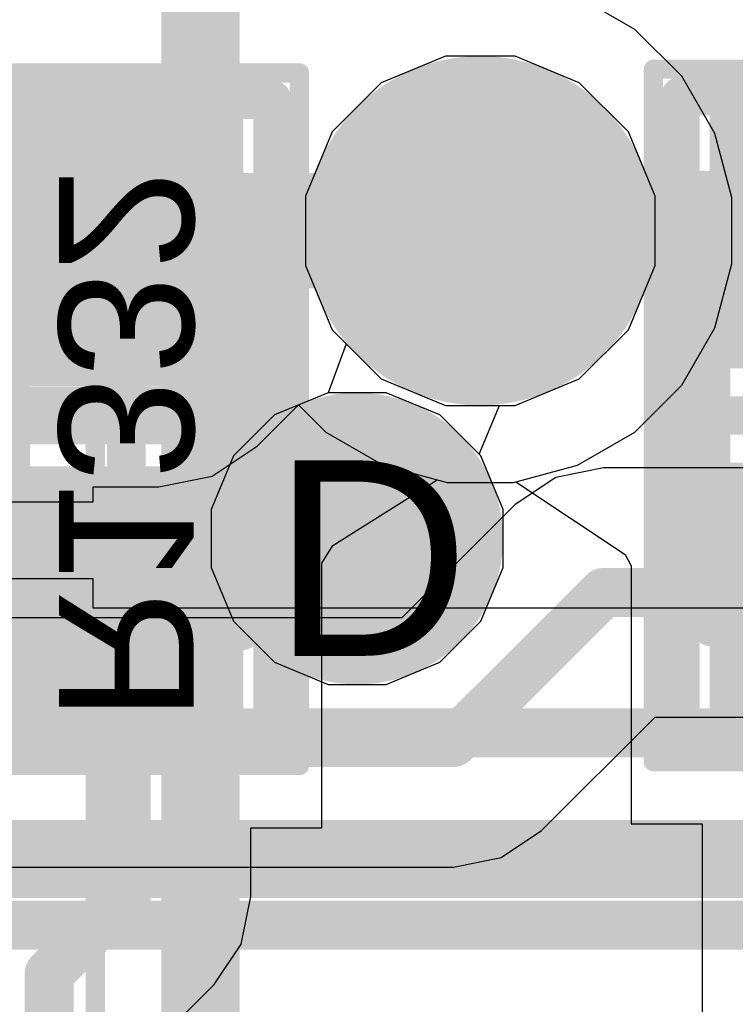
# Model space of a CAD drawing. Header units: inches. Extents: x -6 to 11.2, y -2.2 to 8.3.
# Tile 233 of 256: x 3.8068 to 3.88, y 0.3429 to 0.4436. Entities that reach past the tile are written whole.
import ezdxf

# ---------------------------------------------------------------- set-up
doc = ezdxf.new("R2010")
doc.units = ezdxf.units.IN
doc.header["$MEASUREMENT"] = 0
for name, color, linetype in [('Board Layer Stack Bottom Overlay', 54, 'Continuous'), ('Board Layer Stack Bottom Solder', 6, 'Continuous'), ('Bottom Comp Body -Top13)-Comp Body -Bot14)', 56, 'Continuous'), ('Bottom Comp Outline -Top11)-Comp Outline -Bot12)', 56, 'Continuous'), ('Bottom Courtyard -Top15)-Courtyard -Bot16)', 56, 'Continuous'), ('Bottom Paste', 16, 'Continuous'), ('Drill Drawing', 1, 'Continuous'), ('Layer  6- Inner', 156, 'Continuous'), ('Layer 1- Top', 1, 'Continuous'), ('Layer 2- GND', 16, 'Continuous'), ('Layer 3- Inner', 16, 'Continuous'), ('Layer 4- Inner', 76, 'Continuous'), ('Layer 5- Inner', 90, 'Continuous'), ('Layer 7- PWR', 76, 'Continuous'), ('Layer 8- Bottom', 5, 'Continuous'), ('Top Courtyard -Top15)-Courtyard -Bot16)', 56, 'Continuous'), ('Top Overlay', 2, 'Continuous'), ('Via Holes', 16, 'Continuous')]:
    doc.layers.add(name, color=color, linetype=linetype)
doc.styles.add('Arial', font='txt', dxfattribs={"height": 0.2})

# ---------------------------------------------------------------- blocks, each defined once
blk = doc.blocks.new('SOIC_8___M_______27')
at = {"layer": 'Top Overlay'}
blk.add_lwpolyline([(-0.105, -0.1, 0.008, 0.008, 0), (-0.105, 0.1, 0.008, 0.008, 0)], format="xyseb", dxfattribs=at)
blk = doc.blocks.new('SOIC_8___M_______B_152')
at = {"layer": 'Board Layer Stack Bottom Overlay'}
blk.add_lwpolyline([(-0.105, -0.1, 0.008, 0.008, 0), (-0.105, 0.1, 0.008, 0.008, 0)], format="xyseb", dxfattribs=at)
blk = doc.blocks.new('SON50P300X60_HS_9N_NO_LOAD_155')
at = {"layer": 'Top Courtyard -Top15)-Courtyard -Bot16)'}
for points in [[(-0.08287, 0.05118, 0.00197, 0.00197, 0), (0.08287, 0.05118, 0.00197, 0.00197, 0)], [(0.08287, -0.05118, 0.00197, 0.00197, 0), (0.08287, 0.05118, 0.00197, 0.00197, 0)]]:
    blk.add_lwpolyline(points, format="xyseb", dxfattribs=at)
blk.add_lwpolyline([(0.08238, 0.05118, 0.000984, 0.000984, 1), (0.08337, 0.05118, 0.000984, 0.000984, 1)], format="xyseb", close=True, dxfattribs=at)
blk.add_lwpolyline([(0.08238, 0.05118, 0.000984, 0.000984, 1), (0.08337, 0.05118, 0.000984, 0.000984, 1)], format="xyseb", close=True, dxfattribs=at)
blk = doc.blocks.new('L15002_035_B_199')
at = {"layer": 'Board Layer Stack Bottom Solder'}
for points in [[(-0.03376, 0.01197), (-0.00482, 0.01197), (-0.00482, -0.01197), (-0.03376, -0.01197)], [(0.00482, 0.01197), (0.03376, 0.01197), (0.03376, -0.01197), (0.00482, -0.01197)]]:
    blk.add_hatch(color=6, dxfattribs=at).paths.add_polyline_path(points)
at = {"layer": 'Bottom Paste'}
for points in [[(-0.03179, 0.01), (-0.00679, 0.01), (-0.00679, -0.01), (-0.03179, -0.01)], [(0.00679, 0.01), (0.03179, 0.01), (0.03179, -0.01), (0.00679, -0.01)]]:
    blk.add_hatch(color=16, dxfattribs=at).paths.add_polyline_path(points)
at = {"layer": 'Layer 8- Bottom'}
for points in [[(-0.03179, 0.01), (-0.00679, 0.01), (-0.00679, -0.01), (-0.03179, -0.01)], [(0.00679, 0.01), (0.03179, 0.01), (0.03179, -0.01), (0.00679, -0.01)]]:
    blk.add_hatch(color=7, dxfattribs=at).paths.add_polyline_path(points)
at = {"layer": 'Board Layer Stack Bottom Overlay'}
for points in [[(-0.0187, 0.01614, 0.00394, 0.00394, 0), (0.01988, 0.01614, 0.00394, 0.00394, 0)], [(-0.0187, -0.01614, 0.00394, 0.00394, 0), (0.01988, -0.01614, 0.00394, 0.00394, 0)]]:
    blk.add_lwpolyline(points, format="xyseb", dxfattribs=at)
for points in [[(-0.01969, 0.01614, 0.00197, 0.00197, 1), (-0.01772, 0.01614, 0.00197, 0.00197, 1)], [(0.0189, 0.01614, 0.00197, 0.00197, 1), (0.02087, 0.01614, 0.00197, 0.00197, 1)], [(-0.01969, -0.01614, 0.00197, 0.00197, 1), (-0.01772, -0.01614, 0.00197, 0.00197, 1)], [(0.0189, -0.01614, 0.00197, 0.00197, 1), (0.02087, -0.01614, 0.00197, 0.00197, 1)]]:
    blk.add_lwpolyline(points, format="xyseb", close=True, dxfattribs=at)
at = {"layer": 'Bottom Comp Body -Top13)-Comp Body -Bot14)'}
for points in [[(-0.02165, 0.01181, 0.00394, 0.00394, 0), (0.02165, 0.01181, 0.00394, 0.00394, 0)], [(-0.02165, 0.01181, 0.00394, 0.00394, 0), (-0.02165, -0.01181, 0.00394, 0.00394, 0)], [(0.02165, 0.01181, 0.00394, 0.00394, 0), (0.02165, -0.01181, 0.00394, 0.00394, 0)], [(-0.02165, -0.01181, 0.00394, 0.00394, 0), (0.02165, -0.01181, 0.00394, 0.00394, 0)]]:
    blk.add_lwpolyline(points, format="xyseb", dxfattribs=at)
for points in [[(-0.02264, 0.01181, 0.00197, 0.00197, 1), (-0.02067, 0.01181, 0.00197, 0.00197, 1)], [(-0.02264, 0.01181, 0.00197, 0.00197, 1), (-0.02067, 0.01181, 0.00197, 0.00197, 1)], [(0.02067, 0.01181, 0.00197, 0.00197, 1), (0.02264, 0.01181, 0.00197, 0.00197, 1)], [(0.02067, 0.01181, 0.00197, 0.00197, 1), (0.02264, 0.01181, 0.00197, 0.00197, 1)], [(-0.02264, -0.01181, 0.00197, 0.00197, 1), (-0.02067, -0.01181, 0.00197, 0.00197, 1)], [(-0.02264, -0.01181, 0.00197, 0.00197, 1), (-0.02067, -0.01181, 0.00197, 0.00197, 1)], [(0.02067, -0.01181, 0.00197, 0.00197, 1), (0.02264, -0.01181, 0.00197, 0.00197, 1)], [(0.02067, -0.01181, 0.00197, 0.00197, 1), (0.02264, -0.01181, 0.00197, 0.00197, 1)]]:
    blk.add_lwpolyline(points, format="xyseb", close=True, dxfattribs=at)
at = {"layer": 'Bottom Comp Outline -Top11)-Comp Outline -Bot12)'}
for points in [[(-0.03268, 0.01496, 0.00394, 0.00394, 0), (0.03268, 0.01496, 0.00394, 0.00394, 0)], [(-0.03268, 0.01496, 0.00394, 0.00394, 0), (-0.03268, -0.01496, 0.00394, 0.00394, 0)], [(0.03268, 0.01496, 0.00394, 0.00394, 0), (0.03268, -0.01496, 0.00394, 0.00394, 0)], [(-0.03268, -0.01496, 0.00394, 0.00394, 0), (0.03268, -0.01496, 0.00394, 0.00394, 0)]]:
    blk.add_lwpolyline(points, format="xyseb", dxfattribs=at)
for points in [[(-0.03366, 0.01496, 0.00197, 0.00197, 1), (-0.03169, 0.01496, 0.00197, 0.00197, 1)], [(-0.03366, 0.01496, 0.00197, 0.00197, 1), (-0.03169, 0.01496, 0.00197, 0.00197, 1)], [(0.03169, 0.01496, 0.00197, 0.00197, 1), (0.03366, 0.01496, 0.00197, 0.00197, 1)], [(0.03169, 0.01496, 0.00197, 0.00197, 1), (0.03366, 0.01496, 0.00197, 0.00197, 1)], [(-0.03366, -0.01496, 0.00197, 0.00197, 1), (-0.03169, -0.01496, 0.00197, 0.00197, 1)], [(-0.03366, -0.01496, 0.00197, 0.00197, 1), (-0.03169, -0.01496, 0.00197, 0.00197, 1)], [(0.03169, -0.01496, 0.00197, 0.00197, 1), (0.03366, -0.01496, 0.00197, 0.00197, 1)], [(0.03169, -0.01496, 0.00197, 0.00197, 1), (0.03366, -0.01496, 0.00197, 0.00197, 1)]]:
    blk.add_lwpolyline(points, format="xyseb", close=True, dxfattribs=at)
at = {"layer": 'Bottom Courtyard -Top15)-Courtyard -Bot16)'}
for points in [[(-0.03543, 0.01772, 0.00197, 0.00197, 0), (-0.03543, -0.01772, 0.00197, 0.00197, 0)], [(-0.03543, 0.01772, 0.00197, 0.00197, 0), (0.03543, 0.01772, 0.00197, 0.00197, 0)], [(0.03543, 0.01772, 0.00197, 0.00197, 0), (0.03543, -0.01772, 0.00197, 0.00197, 0)], [(0, 0.01181, 0.00394, 0.00394, 0), (0, -0.01181, 0.00394, 0.00394, 0)], [(-0.01181, 0, 0.00394, 0.00394, 0), (0.01181, 0, 0.00394, 0.00394, 0)], [(-0.03543, -0.01772, 0.00197, 0.00197, 0), (0.03543, -0.01772, 0.00197, 0.00197, 0)]]:
    blk.add_lwpolyline(points, format="xyseb", dxfattribs=at)
for points in [[(-0.03593, 0.01772, 0.000984, 0.000984, 1), (-0.03494, 0.01772, 0.000984, 0.000984, 1)], [(-0.03593, 0.01772, 0.000984, 0.000984, 1), (-0.03494, 0.01772, 0.000984, 0.000984, 1)], [(0.03494, 0.01772, 0.000984, 0.000984, 1), (0.03593, 0.01772, 0.000984, 0.000984, 1)], [(0.03494, 0.01772, 0.000984, 0.000984, 1), (0.03593, 0.01772, 0.000984, 0.000984, 1)], [(-0.00098, 0.01181, 0.00197, 0.00197, 1), (0.00098, 0.01181, 0.00197, 0.00197, 1)], [(-0.0128, 0, 0.00197, 0.00197, 1), (-0.01083, 0, 0.00197, 0.00197, 1)], [(0.01083, 0, 0.00197, 0.00197, 1), (0.0128, 0, 0.00197, 0.00197, 1)], [(-0.00098, -0.01181, 0.00197, 0.00197, 1), (0.00098, -0.01181, 0.00197, 0.00197, 1)], [(-0.03593, -0.01772, 0.000984, 0.000984, 1), (-0.03494, -0.01772, 0.000984, 0.000984, 1)], [(-0.03593, -0.01772, 0.000984, 0.000984, 1), (-0.03494, -0.01772, 0.000984, 0.000984, 1)], [(0.03494, -0.01772, 0.000984, 0.000984, 1), (0.03593, -0.01772, 0.000984, 0.000984, 1)], [(0.03494, -0.01772, 0.000984, 0.000984, 1), (0.03593, -0.01772, 0.000984, 0.000984, 1)]]:
    blk.add_lwpolyline(points, format="xyseb", close=True, dxfattribs=at)
at = {"layer": 'Bottom Comp Outline -Top11)-Comp Outline -Bot12)', "style": 'Arial', "text_generation_flag": 2}
blk.add_text('R1332', height=0.01378, rotation=180, dxfattribs=at).set_placement((-0.03099, 0.00689))
blk = doc.blocks.new('L15002_035_B_209')
at = {"layer": 'Board Layer Stack Bottom Solder'}
for points in [[(-0.03376, 0.01197), (-0.00482, 0.01197), (-0.00482, -0.01197), (-0.03376, -0.01197)], [(0.00482, 0.01197), (0.03376, 0.01197), (0.03376, -0.01197), (0.00482, -0.01197)]]:
    blk.add_hatch(color=6, dxfattribs=at).paths.add_polyline_path(points)
at = {"layer": 'Bottom Paste'}
for points in [[(-0.03179, 0.01), (-0.00679, 0.01), (-0.00679, -0.01), (-0.03179, -0.01)], [(0.00679, 0.01), (0.03179, 0.01), (0.03179, -0.01), (0.00679, -0.01)]]:
    blk.add_hatch(color=16, dxfattribs=at).paths.add_polyline_path(points)
at = {"layer": 'Layer 8- Bottom'}
for points in [[(-0.03179, 0.01), (-0.00679, 0.01), (-0.00679, -0.01), (-0.03179, -0.01)], [(0.00679, 0.01), (0.03179, 0.01), (0.03179, -0.01), (0.00679, -0.01)]]:
    blk.add_hatch(color=7, dxfattribs=at).paths.add_polyline_path(points)
at = {"layer": 'Board Layer Stack Bottom Overlay'}
for points in [[(-0.0187, 0.01614, 0.00394, 0.00394, 0), (0.01988, 0.01614, 0.00394, 0.00394, 0)], [(-0.0187, -0.01614, 0.00394, 0.00394, 0), (0.01988, -0.01614, 0.00394, 0.00394, 0)]]:
    blk.add_lwpolyline(points, format="xyseb", dxfattribs=at)
for points in [[(-0.01969, 0.01614, 0.00197, 0.00197, 1), (-0.01772, 0.01614, 0.00197, 0.00197, 1)], [(0.0189, 0.01614, 0.00197, 0.00197, 1), (0.02087, 0.01614, 0.00197, 0.00197, 1)], [(-0.01969, -0.01614, 0.00197, 0.00197, 1), (-0.01772, -0.01614, 0.00197, 0.00197, 1)], [(0.0189, -0.01614, 0.00197, 0.00197, 1), (0.02087, -0.01614, 0.00197, 0.00197, 1)]]:
    blk.add_lwpolyline(points, format="xyseb", close=True, dxfattribs=at)
at = {"layer": 'Bottom Comp Body -Top13)-Comp Body -Bot14)'}
for points in [[(-0.02165, 0.01181, 0.00394, 0.00394, 0), (0.02165, 0.01181, 0.00394, 0.00394, 0)], [(-0.02165, 0.01181, 0.00394, 0.00394, 0), (-0.02165, -0.01181, 0.00394, 0.00394, 0)], [(0.02165, 0.01181, 0.00394, 0.00394, 0), (0.02165, -0.01181, 0.00394, 0.00394, 0)], [(-0.02165, -0.01181, 0.00394, 0.00394, 0), (0.02165, -0.01181, 0.00394, 0.00394, 0)]]:
    blk.add_lwpolyline(points, format="xyseb", dxfattribs=at)
for points in [[(-0.02264, 0.01181, 0.00197, 0.00197, 1), (-0.02067, 0.01181, 0.00197, 0.00197, 1)], [(-0.02264, 0.01181, 0.00197, 0.00197, 1), (-0.02067, 0.01181, 0.00197, 0.00197, 1)], [(0.02067, 0.01181, 0.00197, 0.00197, 1), (0.02264, 0.01181, 0.00197, 0.00197, 1)], [(0.02067, 0.01181, 0.00197, 0.00197, 1), (0.02264, 0.01181, 0.00197, 0.00197, 1)], [(-0.02264, -0.01181, 0.00197, 0.00197, 1), (-0.02067, -0.01181, 0.00197, 0.00197, 1)], [(-0.02264, -0.01181, 0.00197, 0.00197, 1), (-0.02067, -0.01181, 0.00197, 0.00197, 1)], [(0.02067, -0.01181, 0.00197, 0.00197, 1), (0.02264, -0.01181, 0.00197, 0.00197, 1)], [(0.02067, -0.01181, 0.00197, 0.00197, 1), (0.02264, -0.01181, 0.00197, 0.00197, 1)]]:
    blk.add_lwpolyline(points, format="xyseb", close=True, dxfattribs=at)
at = {"layer": 'Bottom Comp Outline -Top11)-Comp Outline -Bot12)'}
for points in [[(-0.03268, 0.01496, 0.00394, 0.00394, 0), (0.03268, 0.01496, 0.00394, 0.00394, 0)], [(-0.03268, 0.01496, 0.00394, 0.00394, 0), (-0.03268, -0.01496, 0.00394, 0.00394, 0)], [(0.03268, 0.01496, 0.00394, 0.00394, 0), (0.03268, -0.01496, 0.00394, 0.00394, 0)], [(-0.03268, -0.01496, 0.00394, 0.00394, 0), (0.03268, -0.01496, 0.00394, 0.00394, 0)]]:
    blk.add_lwpolyline(points, format="xyseb", dxfattribs=at)
for points in [[(-0.03366, 0.01496, 0.00197, 0.00197, 1), (-0.03169, 0.01496, 0.00197, 0.00197, 1)], [(-0.03366, 0.01496, 0.00197, 0.00197, 1), (-0.03169, 0.01496, 0.00197, 0.00197, 1)], [(0.03169, 0.01496, 0.00197, 0.00197, 1), (0.03366, 0.01496, 0.00197, 0.00197, 1)], [(0.03169, 0.01496, 0.00197, 0.00197, 1), (0.03366, 0.01496, 0.00197, 0.00197, 1)], [(-0.03366, -0.01496, 0.00197, 0.00197, 1), (-0.03169, -0.01496, 0.00197, 0.00197, 1)], [(-0.03366, -0.01496, 0.00197, 0.00197, 1), (-0.03169, -0.01496, 0.00197, 0.00197, 1)], [(0.03169, -0.01496, 0.00197, 0.00197, 1), (0.03366, -0.01496, 0.00197, 0.00197, 1)], [(0.03169, -0.01496, 0.00197, 0.00197, 1), (0.03366, -0.01496, 0.00197, 0.00197, 1)]]:
    blk.add_lwpolyline(points, format="xyseb", close=True, dxfattribs=at)
at = {"layer": 'Bottom Courtyard -Top15)-Courtyard -Bot16)'}
for points in [[(-0.03543, 0.01772, 0.00197, 0.00197, 0), (-0.03543, -0.01772, 0.00197, 0.00197, 0)], [(-0.03543, 0.01772, 0.00197, 0.00197, 0), (0.03543, 0.01772, 0.00197, 0.00197, 0)], [(0.03543, 0.01772, 0.00197, 0.00197, 0), (0.03543, -0.01772, 0.00197, 0.00197, 0)], [(0, 0.01181, 0.00394, 0.00394, 0), (0, -0.01181, 0.00394, 0.00394, 0)], [(-0.01181, 0, 0.00394, 0.00394, 0), (0.01181, 0, 0.00394, 0.00394, 0)], [(-0.03543, -0.01772, 0.00197, 0.00197, 0), (0.03543, -0.01772, 0.00197, 0.00197, 0)]]:
    blk.add_lwpolyline(points, format="xyseb", dxfattribs=at)
for points in [[(-0.03593, 0.01772, 0.000984, 0.000984, 1), (-0.03494, 0.01772, 0.000984, 0.000984, 1)], [(-0.03593, 0.01772, 0.000984, 0.000984, 1), (-0.03494, 0.01772, 0.000984, 0.000984, 1)], [(0.03494, 0.01772, 0.000984, 0.000984, 1), (0.03593, 0.01772, 0.000984, 0.000984, 1)], [(0.03494, 0.01772, 0.000984, 0.000984, 1), (0.03593, 0.01772, 0.000984, 0.000984, 1)], [(-0.00098, 0.01181, 0.00197, 0.00197, 1), (0.00098, 0.01181, 0.00197, 0.00197, 1)], [(-0.0128, 0, 0.00197, 0.00197, 1), (-0.01083, 0, 0.00197, 0.00197, 1)], [(0.01083, 0, 0.00197, 0.00197, 1), (0.0128, 0, 0.00197, 0.00197, 1)], [(-0.00098, -0.01181, 0.00197, 0.00197, 1), (0.00098, -0.01181, 0.00197, 0.00197, 1)], [(-0.03593, -0.01772, 0.000984, 0.000984, 1), (-0.03494, -0.01772, 0.000984, 0.000984, 1)], [(-0.03593, -0.01772, 0.000984, 0.000984, 1), (-0.03494, -0.01772, 0.000984, 0.000984, 1)], [(0.03494, -0.01772, 0.000984, 0.000984, 1), (0.03593, -0.01772, 0.000984, 0.000984, 1)], [(0.03494, -0.01772, 0.000984, 0.000984, 1), (0.03593, -0.01772, 0.000984, 0.000984, 1)]]:
    blk.add_lwpolyline(points, format="xyseb", close=True, dxfattribs=at)
at = {"layer": 'Bottom Comp Outline -Top11)-Comp Outline -Bot12)', "style": 'Arial', "text_generation_flag": 2}
blk.add_text('R1322', height=0.01378, rotation=180, dxfattribs=at).set_placement((-0.03099, 0.00689))

msp = doc.modelspace()

# ---------------------------------------------------------------- hatches: boundary and pattern name
at = {"layer": 'Layer  6- Inner'}
h = msp.add_hatch(color=7, dxfattribs=at)
edge = h.paths.add_edge_path()
edge.add_arc((3.85394, 0.42205), 0.01575, 0, 360)
at = {"layer": 'Layer 1- Top'}
h = msp.add_hatch(color=7, dxfattribs=at)
edge = h.paths.add_edge_path()
edge.add_arc((3.85394, 0.42205), 0.01575, 0, 360)
h = msp.add_hatch(color=7, dxfattribs=at)
edge = h.paths.add_edge_path()
edge.add_arc((3.84134, 0.39055), 0.00984, 0, 360)
at = {"layer": 'Layer 2- GND'}
h = msp.add_hatch(color=7, dxfattribs=at)
edge = h.paths.add_edge_path()
edge.add_arc((3.85394, 0.42205), 0.01787, 0, 360)
at = {"layer": 'Layer 3- Inner'}
h = msp.add_hatch(color=7, dxfattribs=at)
edge = h.paths.add_edge_path()
edge.add_arc((3.84134, 0.39055), 0.00984, 0, 360)
at = {"layer": 'Layer 5- Inner'}
h = msp.add_hatch(color=7, dxfattribs=at)
edge = h.paths.add_edge_path()
edge.add_arc((3.84134, 0.39055), 0.00984, 0, 360)
at = {"layer": 'Layer 7- PWR'}
h = msp.add_hatch(color=7, dxfattribs=at)
edge = h.paths.add_edge_path()
edge.add_arc((3.84134, 0.39055), 0.01492, 0, 360)
at = {"layer": 'Layer 8- Bottom'}
h = msp.add_hatch(color=7, dxfattribs=at)
edge = h.paths.add_edge_path()
edge.add_arc((3.85394, 0.42205), 0.01575, 0, 360)
h = msp.add_hatch(color=7, dxfattribs=at)
edge = h.paths.add_edge_path()
edge.add_arc((3.84134, 0.39055), 0.00984, 0, 360)
at = {"layer": 'Via Holes'}
h = msp.add_hatch(color=7, dxfattribs=at)
edge = h.paths.add_edge_path()
edge.add_arc((3.85394, 0.42205), 0.00787, 0, 360)
h = msp.add_hatch(color=7, dxfattribs=at)
edge = h.paths.add_edge_path()
edge.add_arc((3.84134, 0.39055), 0.00492, 0, 360)

# ---------------------------------------------------------------- linework, layer by layer
at = {"layer": 'Drill Drawing'}
for points in [[(3.84394, 0.42705, 0.002, 0.002, 0), (3.84394, 0.43205, 0.002, 0.002, 0)], [(3.84394, 0.43205, 0.002, 0.002, 0), (3.84894, 0.43205, 0.002, 0.002, 0)], [(3.84894, 0.43205, 0.002, 0.002, 0), (3.85394, 0.42705, 0.002, 0.002, 0)], [(3.85394, 0.42705, 0.002, 0.002, 0), (3.85894, 0.43205, 0.002, 0.002, 0)], [(3.85894, 0.43205, 0.002, 0.002, 0), (3.86394, 0.43205, 0.002, 0.002, 0)], [(3.86394, 0.42705, 0.002, 0.002, 0), (3.86394, 0.43205, 0.002, 0.002, 0)], [(3.84794, 0.42505, 0.002, 0.002, 0), (3.84794, 0.42805, 0.002, 0.002, 0)], [(3.84794, 0.42805, 0.002, 0.002, 0), (3.85094, 0.42805, 0.002, 0.002, 0)], [(3.85094, 0.42805, 0.002, 0.002, 0), (3.85394, 0.42505, 0.002, 0.002, 0)], [(3.85394, 0.42505, 0.002, 0.002, 0), (3.85694, 0.42805, 0.002, 0.002, 0)], [(3.85694, 0.42805, 0.002, 0.002, 0), (3.85994, 0.42805, 0.002, 0.002, 0)], [(3.85994, 0.42505, 0.002, 0.002, 0), (3.85994, 0.42805, 0.002, 0.002, 0)], [(3.84394, 0.42705, 0.002, 0.002, 0), (3.84894, 0.42205, 0.002, 0.002, 0)], [(3.85894, 0.42205, 0.002, 0.002, 0), (3.86394, 0.42705, 0.002, 0.002, 0)], [(3.84794, 0.42505, 0.002, 0.002, 0), (3.85094, 0.42205, 0.002, 0.002, 0)], [(3.85694, 0.42205, 0.002, 0.002, 0), (3.85994, 0.42505, 0.002, 0.002, 0)], [(3.84394, 0.41705, 0.002, 0.002, 0), (3.84894, 0.42205, 0.002, 0.002, 0)], [(3.84794, 0.41905, 0.002, 0.002, 0), (3.85094, 0.42205, 0.002, 0.002, 0)], [(3.85694, 0.42205, 0.002, 0.002, 0), (3.85994, 0.41905, 0.002, 0.002, 0)], [(3.85894, 0.42205, 0.002, 0.002, 0), (3.86394, 0.41705, 0.002, 0.002, 0)], [(3.84794, 0.41605, 0.002, 0.002, 0), (3.84794, 0.41905, 0.002, 0.002, 0)], [(3.85094, 0.41605, 0.002, 0.002, 0), (3.85394, 0.41905, 0.002, 0.002, 0)], [(3.85394, 0.41905, 0.002, 0.002, 0), (3.85694, 0.41605, 0.002, 0.002, 0)], [(3.85994, 0.41605, 0.002, 0.002, 0), (3.85994, 0.41905, 0.002, 0.002, 0)], [(3.84394, 0.41205, 0.002, 0.002, 0), (3.84394, 0.41705, 0.002, 0.002, 0)], [(3.84894, 0.41205, 0.002, 0.002, 0), (3.85394, 0.41705, 0.002, 0.002, 0)], [(3.85394, 0.41705, 0.002, 0.002, 0), (3.85894, 0.41205, 0.002, 0.002, 0)], [(3.86394, 0.41205, 0.002, 0.002, 0), (3.86394, 0.41705, 0.002, 0.002, 0)], [(3.84794, 0.41605, 0.002, 0.002, 0), (3.85094, 0.41605, 0.002, 0.002, 0)], [(3.85694, 0.41605, 0.002, 0.002, 0), (3.85994, 0.41605, 0.002, 0.002, 0)], [(3.84394, 0.41205, 0.002, 0.002, 0), (3.84894, 0.41205, 0.002, 0.002, 0)], [(3.85894, 0.41205, 0.002, 0.002, 0), (3.86394, 0.41205, 0.002, 0.002, 0)]]:
    msp.add_lwpolyline(points, format="xyseb", dxfattribs=at)
for points in [[(3.84344, 0.43205, 0.001, 0.001, 1), (3.84444, 0.43205, 0.001, 0.001, 1)], [(3.84344, 0.43205, 0.001, 0.001, 1), (3.84444, 0.43205, 0.001, 0.001, 1)], [(3.84844, 0.43205, 0.001, 0.001, 1), (3.84944, 0.43205, 0.001, 0.001, 1)], [(3.84844, 0.43205, 0.001, 0.001, 1), (3.84944, 0.43205, 0.001, 0.001, 1)], [(3.85844, 0.43205, 0.001, 0.001, 1), (3.85944, 0.43205, 0.001, 0.001, 1)], [(3.85844, 0.43205, 0.001, 0.001, 1), (3.85944, 0.43205, 0.001, 0.001, 1)], [(3.86344, 0.43205, 0.001, 0.001, 1), (3.86444, 0.43205, 0.001, 0.001, 1)], [(3.86344, 0.43205, 0.001, 0.001, 1), (3.86444, 0.43205, 0.001, 0.001, 1)], [(3.84744, 0.42805, 0.001, 0.001, 1), (3.84844, 0.42805, 0.001, 0.001, 1)], [(3.84744, 0.42805, 0.001, 0.001, 1), (3.84844, 0.42805, 0.001, 0.001, 1)], [(3.85044, 0.42805, 0.001, 0.001, 1), (3.85144, 0.42805, 0.001, 0.001, 1)], [(3.85044, 0.42805, 0.001, 0.001, 1), (3.85144, 0.42805, 0.001, 0.001, 1)], [(3.85644, 0.42805, 0.001, 0.001, 1), (3.85744, 0.42805, 0.001, 0.001, 1)], [(3.85644, 0.42805, 0.001, 0.001, 1), (3.85744, 0.42805, 0.001, 0.001, 1)], [(3.85944, 0.42805, 0.001, 0.001, 1), (3.86044, 0.42805, 0.001, 0.001, 1)], [(3.85944, 0.42805, 0.001, 0.001, 1), (3.86044, 0.42805, 0.001, 0.001, 1)], [(3.84344, 0.42705, 0.001, 0.001, 1), (3.84444, 0.42705, 0.001, 0.001, 1)], [(3.84344, 0.42705, 0.001, 0.001, 1), (3.84444, 0.42705, 0.001, 0.001, 1)], [(3.85344, 0.42705, 0.001, 0.001, 1), (3.85444, 0.42705, 0.001, 0.001, 1)], [(3.85344, 0.42705, 0.001, 0.001, 1), (3.85444, 0.42705, 0.001, 0.001, 1)], [(3.86344, 0.42705, 0.001, 0.001, 1), (3.86444, 0.42705, 0.001, 0.001, 1)], [(3.86344, 0.42705, 0.001, 0.001, 1), (3.86444, 0.42705, 0.001, 0.001, 1)], [(3.84744, 0.42505, 0.001, 0.001, 1), (3.84844, 0.42505, 0.001, 0.001, 1)], [(3.84744, 0.42505, 0.001, 0.001, 1), (3.84844, 0.42505, 0.001, 0.001, 1)], [(3.85344, 0.42505, 0.001, 0.001, 1), (3.85444, 0.42505, 0.001, 0.001, 1)], [(3.85344, 0.42505, 0.001, 0.001, 1), (3.85444, 0.42505, 0.001, 0.001, 1)], [(3.85944, 0.42505, 0.001, 0.001, 1), (3.86044, 0.42505, 0.001, 0.001, 1)], [(3.85944, 0.42505, 0.001, 0.001, 1), (3.86044, 0.42505, 0.001, 0.001, 1)], [(3.84844, 0.42205, 0.001, 0.001, 1), (3.84944, 0.42205, 0.001, 0.001, 1)], [(3.84844, 0.42205, 0.001, 0.001, 1), (3.84944, 0.42205, 0.001, 0.001, 1)], [(3.85044, 0.42205, 0.001, 0.001, 1), (3.85144, 0.42205, 0.001, 0.001, 1)], [(3.85044, 0.42205, 0.001, 0.001, 1), (3.85144, 0.42205, 0.001, 0.001, 1)], [(3.85644, 0.42205, 0.001, 0.001, 1), (3.85744, 0.42205, 0.001, 0.001, 1)], [(3.85644, 0.42205, 0.001, 0.001, 1), (3.85744, 0.42205, 0.001, 0.001, 1)], [(3.85844, 0.42205, 0.001, 0.001, 1), (3.85944, 0.42205, 0.001, 0.001, 1)], [(3.85844, 0.42205, 0.001, 0.001, 1), (3.85944, 0.42205, 0.001, 0.001, 1)], [(3.84744, 0.41905, 0.001, 0.001, 1), (3.84844, 0.41905, 0.001, 0.001, 1)], [(3.84744, 0.41905, 0.001, 0.001, 1), (3.84844, 0.41905, 0.001, 0.001, 1)], [(3.85344, 0.41905, 0.001, 0.001, 1), (3.85444, 0.41905, 0.001, 0.001, 1)], [(3.85344, 0.41905, 0.001, 0.001, 1), (3.85444, 0.41905, 0.001, 0.001, 1)], [(3.85944, 0.41905, 0.001, 0.001, 1), (3.86044, 0.41905, 0.001, 0.001, 1)], [(3.85944, 0.41905, 0.001, 0.001, 1), (3.86044, 0.41905, 0.001, 0.001, 1)], [(3.84344, 0.41705, 0.001, 0.001, 1), (3.84444, 0.41705, 0.001, 0.001, 1)], [(3.84344, 0.41705, 0.001, 0.001, 1), (3.84444, 0.41705, 0.001, 0.001, 1)], [(3.85344, 0.41705, 0.001, 0.001, 1), (3.85444, 0.41705, 0.001, 0.001, 1)], [(3.85344, 0.41705, 0.001, 0.001, 1), (3.85444, 0.41705, 0.001, 0.001, 1)], [(3.86344, 0.41705, 0.001, 0.001, 1), (3.86444, 0.41705, 0.001, 0.001, 1)], [(3.86344, 0.41705, 0.001, 0.001, 1), (3.86444, 0.41705, 0.001, 0.001, 1)], [(3.84744, 0.41605, 0.001, 0.001, 1), (3.84844, 0.41605, 0.001, 0.001, 1)], [(3.84744, 0.41605, 0.001, 0.001, 1), (3.84844, 0.41605, 0.001, 0.001, 1)], [(3.85044, 0.41605, 0.001, 0.001, 1), (3.85144, 0.41605, 0.001, 0.001, 1)], [(3.85044, 0.41605, 0.001, 0.001, 1), (3.85144, 0.41605, 0.001, 0.001, 1)], [(3.85644, 0.41605, 0.001, 0.001, 1), (3.85744, 0.41605, 0.001, 0.001, 1)], [(3.85644, 0.41605, 0.001, 0.001, 1), (3.85744, 0.41605, 0.001, 0.001, 1)], [(3.85944, 0.41605, 0.001, 0.001, 1), (3.86044, 0.41605, 0.001, 0.001, 1)], [(3.85944, 0.41605, 0.001, 0.001, 1), (3.86044, 0.41605, 0.001, 0.001, 1)], [(3.84344, 0.41205, 0.001, 0.001, 1), (3.84444, 0.41205, 0.001, 0.001, 1)], [(3.84344, 0.41205, 0.001, 0.001, 1), (3.84444, 0.41205, 0.001, 0.001, 1)], [(3.84844, 0.41205, 0.001, 0.001, 1), (3.84944, 0.41205, 0.001, 0.001, 1)], [(3.84844, 0.41205, 0.001, 0.001, 1), (3.84944, 0.41205, 0.001, 0.001, 1)], [(3.85844, 0.41205, 0.001, 0.001, 1), (3.85944, 0.41205, 0.001, 0.001, 1)], [(3.85844, 0.41205, 0.001, 0.001, 1), (3.85944, 0.41205, 0.001, 0.001, 1)], [(3.86344, 0.41205, 0.001, 0.001, 1), (3.86444, 0.41205, 0.001, 0.001, 1)], [(3.86344, 0.41205, 0.001, 0.001, 1), (3.86444, 0.41205, 0.001, 0.001, 1)]]:
    msp.add_lwpolyline(points, format="xyseb", close=True, dxfattribs=at)
at = {"layer": 'Layer  6- Inner'}
for p, q in [((3.83837, 0.40547), (3.83289, 0.4032)), ((3.84431, 0.40547), (3.83837, 0.40547)), ((3.84979, 0.4032), (3.84431, 0.40547)), ((3.83289, 0.4032), (3.82869, 0.399)), ((3.85399, 0.399), (3.84979, 0.4032)), ((3.82869, 0.399), (3.82642, 0.39352)), ((3.85626, 0.39352), (3.85399, 0.399)), ((3.82642, 0.39352), (3.82642, 0.38758)), ((3.85626, 0.38758), (3.85626, 0.39352)), ((3.82642, 0.38758), (3.82869, 0.3821)), ((3.85399, 0.3821), (3.85626, 0.38758)), ((3.82869, 0.3821), (3.83289, 0.3779)), ((3.84979, 0.3779), (3.85399, 0.3821)), ((3.83289, 0.3779), (3.83837, 0.37563)), ((3.84431, 0.37563), (3.84979, 0.3779)), ((3.83837, 0.37563), (3.84431, 0.37563))]:
    msp.add_line(p, q, dxfattribs=at)
at = {"layer": 'Layer 1- Top'}
for p, q in [((3.86975, 0.44265), (3.86388, 0.44604)), ((3.87454, 0.43786), (3.86975, 0.44265)), ((3.87793, 0.43199), (3.87454, 0.43786)), ((3.87968, 0.42544), (3.87793, 0.43199)), ((3.87968, 0.41866), (3.87968, 0.42544)), ((3.87793, 0.41211), (3.87968, 0.41866)), ((3.87454, 0.40624), (3.87793, 0.41211)), ((3.86975, 0.40144), (3.87454, 0.40624)), ((3.83112, 0.4), (3.83535, 0.40423)), ((3.83535, 0.40423), (3.83813, 0.40144)), ((3.83813, 0.40144), (3.844, 0.39805)), ((3.86388, 0.39805), (3.86975, 0.40144)), ((3.82651, 0.39692), (3.83112, 0.4)), ((3.844, 0.39805), (3.85055, 0.3963)), ((3.85733, 0.3963), (3.86388, 0.39805)), ((3.82107, 0.39584), (3.82651, 0.39692)), ((3.85055, 0.3963), (3.85733, 0.3963)), ((3.81433, 0.3943), (3.81433, 0.39584)), ((3.81433, 0.39584), (3.82107, 0.39584)), ((3.7876, 0.3943), (3.81433, 0.3943)), ((3.81433, 0.38643), (3.7876, 0.38643)), ((3.81433, 0.38342), (3.81433, 0.38643)), ((3.89354, 0.38342), (3.81433, 0.38342))]:
    msp.add_line(p, q, dxfattribs=at)
for points in [[(3.82107, 0.41005, 0.00787, 0.00787, 0), (3.83307, 0.42205, 0.00787, 0.00787, 0)], [(3.83307, 0.42205, 0.00787, 0.00787, 0), (3.85394, 0.42205, 0.00787, 0.00787, 0)], [(3.7876, 0.41005, 0.00787, 0.00787, 0), (3.82107, 0.41005, 0.00787, 0.00787, 0)], [(3.7876, 0.39036, 0.00591, 0.00591, 0), (3.84115, 0.39036, 0.00591, 0.00591, 0)], [(3.84115, 0.39036, 0.00591, 0.00591, 0), (3.84134, 0.39055, 0.00591, 0.00591, 0)], [(3.84134, 0.39055, 0.00591, 0.00591, 0), (3.84173, 0.39094, 0.00591, 0.00591, 0)], [(3.7876, 0.37068, 0.005, 0.005, 0), (3.94509, 0.37068, 0.005, 0.005, 0)], [(3.7876, 0.35099, 0.005, 0.005, 0), (3.95847, 0.35099, 0.005, 0.005, 0)]]:
    msp.add_lwpolyline(points, format="xyseb", dxfattribs=at)
for points in [[(3.8311, 0.42205, 0.00394, 0.00394, 1), (3.83504, 0.42205, 0.00394, 0.00394, 1)], [(3.8311, 0.42205, 0.00394, 0.00394, 1), (3.83504, 0.42205, 0.00394, 0.00394, 1)], [(3.85197, 0.42205, 0.00394, 0.00394, 1), (3.85591, 0.42205, 0.00394, 0.00394, 1)], [(3.8191, 0.41005, 0.00394, 0.00394, 1), (3.82304, 0.41005, 0.00394, 0.00394, 1)], [(3.8191, 0.41005, 0.00394, 0.00394, 1), (3.82304, 0.41005, 0.00394, 0.00394, 1)], [(3.83967, 0.39036, 0.00295, 0.00295, 1), (3.84263, 0.39036, 0.00295, 0.00295, 1)], [(3.83967, 0.39036, 0.00295, 0.00295, 1), (3.84263, 0.39036, 0.00295, 0.00295, 1)], [(3.83986, 0.39055, 0.00295, 0.00295, 1), (3.84281, 0.39055, 0.00295, 0.00295, 1)], [(3.83986, 0.39055, 0.00295, 0.00295, 1), (3.84281, 0.39055, 0.00295, 0.00295, 1)], [(3.84026, 0.39094, 0.00295, 0.00295, 1), (3.84321, 0.39094, 0.00295, 0.00295, 1)]]:
    msp.add_lwpolyline(points, format="xyseb", close=True, dxfattribs=at)
at = {"layer": 'Layer 3- Inner'}
for p, q in [((3.85038, 0.43992), (3.84381, 0.4372)), ((3.85749, 0.43992), (3.85038, 0.43992)), ((3.86406, 0.4372), (3.85749, 0.43992)), ((3.84381, 0.4372), (3.83878, 0.43217)), ((3.86909, 0.43217), (3.86406, 0.4372)), ((3.83878, 0.43217), (3.83606, 0.4256)), ((3.87181, 0.4256), (3.86909, 0.43217)), ((3.83606, 0.4256), (3.83606, 0.41849)), ((3.87181, 0.41849), (3.87181, 0.4256)), ((3.83606, 0.41849), (3.83878, 0.41192)), ((3.86909, 0.41192), (3.87181, 0.41849)), ((3.83878, 0.41192), (3.84381, 0.40689)), ((3.86406, 0.40689), (3.86909, 0.41192)), ((3.84381, 0.40689), (3.85038, 0.40417)), ((3.85749, 0.40417), (3.86406, 0.40689)), ((3.85038, 0.40417), (3.85749, 0.40417))]:
    msp.add_line(p, q, dxfattribs=at)
at = {"layer": 'Layer 4- Inner'}
for p, q in [((3.85038, 0.43992), (3.84381, 0.4372)), ((3.85749, 0.43992), (3.85038, 0.43992)), ((3.86406, 0.4372), (3.85749, 0.43992)), ((3.84381, 0.4372), (3.83878, 0.43217)), ((3.86909, 0.43217), (3.86406, 0.4372)), ((3.83878, 0.43217), (3.83606, 0.4256)), ((3.87181, 0.4256), (3.86909, 0.43217)), ((3.83606, 0.4256), (3.83606, 0.41849)), ((3.87181, 0.41849), (3.87181, 0.4256)), ((3.83606, 0.41849), (3.83878, 0.41192)), ((3.86909, 0.41192), (3.87181, 0.41849)), ((3.83878, 0.41192), (3.84023, 0.41047)), ((3.86406, 0.40689), (3.86909, 0.41192)), ((3.84023, 0.41047), (3.83837, 0.40547)), ((3.85749, 0.40417), (3.86406, 0.40689)), ((3.83837, 0.40547), (3.83289, 0.4032)), ((3.85382, 0.39917), (3.85589, 0.40417)), ((3.85589, 0.40417), (3.85749, 0.40417)), ((3.83289, 0.4032), (3.82869, 0.399)), ((3.82869, 0.399), (3.82642, 0.39352)), ((3.85399, 0.399), (3.85382, 0.39917)), ((3.85626, 0.39352), (3.85399, 0.399)), ((3.82642, 0.39352), (3.82642, 0.38758)), ((3.85626, 0.38758), (3.85626, 0.39352)), ((3.82642, 0.38758), (3.82869, 0.3821)), ((3.85399, 0.3821), (3.85626, 0.38758)), ((3.82869, 0.3821), (3.83289, 0.3779)), ((3.84979, 0.3779), (3.85399, 0.3821)), ((3.83289, 0.3779), (3.83837, 0.37563)), ((3.84431, 0.37563), (3.84979, 0.3779)), ((3.83837, 0.37563), (3.84431, 0.37563))]:
    msp.add_line(p, q, dxfattribs=at)
at = {"layer": 'Layer 5- Inner'}
for p, q in [((3.85038, 0.43992), (3.84381, 0.4372)), ((3.85749, 0.43992), (3.85038, 0.43992)), ((3.86406, 0.4372), (3.85749, 0.43992)), ((3.84381, 0.4372), (3.83878, 0.43217)), ((3.86909, 0.43217), (3.86406, 0.4372)), ((3.83878, 0.43217), (3.83606, 0.4256)), ((3.87181, 0.4256), (3.86909, 0.43217)), ((3.83606, 0.4256), (3.83606, 0.41849)), ((3.87181, 0.41849), (3.87181, 0.4256)), ((3.83606, 0.41849), (3.83878, 0.41192)), ((3.86909, 0.41192), (3.87181, 0.41849)), ((3.83878, 0.41192), (3.84381, 0.40689)), ((3.86406, 0.40689), (3.86909, 0.41192)), ((3.84381, 0.40689), (3.85038, 0.40417)), ((3.85749, 0.40417), (3.86406, 0.40689)), ((3.85038, 0.40417), (3.85749, 0.40417)), ((3.86654, 0.39778), (3.86166, 0.39681)), ((3.89888, 0.39778), (3.86654, 0.39778)), ((3.86166, 0.39681), (3.85752, 0.39405)), ((3.85752, 0.39405), (3.8459, 0.38243)), ((3.8459, 0.38243), (3.74189, 0.38243)), ((3.86019, 0.36067), (3.87181, 0.37229)), ((3.87181, 0.37229), (3.89888, 0.37229)), ((3.85606, 0.35791), (3.86019, 0.36067)), ((3.85118, 0.35694), (3.85606, 0.35791)), ((3.73661, 0.35694), (3.85118, 0.35694))]:
    msp.add_line(p, q, dxfattribs=at)
for points in [[(3.85118, 0.36968, 0.005, 0.005, 0), (3.86654, 0.38504, 0.005, 0.005, 0)], [(3.86654, 0.38504, 0.005, 0.005, 0), (3.91142, 0.38504, 0.005, 0.005, 0)], [(3.73661, 0.36968, 0.005, 0.005, 0), (3.85118, 0.36968, 0.005, 0.005, 0)]]:
    msp.add_lwpolyline(points, format="xyseb", dxfattribs=at)
for points in [[(3.86529, 0.38504, 0.0025, 0.0025, 1), (3.86779, 0.38504, 0.0025, 0.0025, 1)], [(3.86529, 0.38504, 0.0025, 0.0025, 1), (3.86779, 0.38504, 0.0025, 0.0025, 1)], [(3.84993, 0.36968, 0.0025, 0.0025, 1), (3.85243, 0.36968, 0.0025, 0.0025, 1)], [(3.84993, 0.36968, 0.0025, 0.0025, 1), (3.85243, 0.36968, 0.0025, 0.0025, 1)]]:
    msp.add_lwpolyline(points, format="xyseb", close=True, dxfattribs=at)
at = {"layer": 'Layer 8- Bottom'}
for p, q in [((3.83884, 0.38983), (3.84953, 0.39657)), ((3.84953, 0.39657), (3.85055, 0.3963)), ((3.85055, 0.3963), (3.85733, 0.3963)), ((3.85733, 0.3963), (3.85756, 0.39636)), ((3.85756, 0.39636), (3.86875, 0.38893)), ((3.83772, 0.38804), (3.83884, 0.38983)), ((3.86875, 0.38893), (3.86937, 0.38777)), ((3.83772, 0.36096), (3.83772, 0.38804)), ((3.86937, 0.38777), (3.86937, 0.36136)), ((3.83046, 0.35394), (3.83046, 0.36096)), ((3.83046, 0.36096), (3.83772, 0.36096)), ((3.86937, 0.36136), (3.87663, 0.36136)), ((3.87663, 0.36136), (3.87663, 0.33189)), ((3.82949, 0.34906), (3.83046, 0.35394)), ((3.82673, 0.34492), (3.82949, 0.34906)), ((3.82259, 0.34078), (3.82673, 0.34492))]:
    msp.add_line(p, q, dxfattribs=at)
for points in [[(3.85157, 0.42205, 0.01181, 0.01181, 0), (3.85236, 0.42283, 0.01181, 0.01181, 0)], [(3.81772, 0.42205, 0.01181, 0.01181, 0), (3.85157, 0.42205, 0.01181, 0.01181, 0)], [(3.85394, 0.42205, 0.01181, 0.01181, 0), (3.85413, 0.42224, 0.01181, 0.01181, 0)], [(3.85413, 0.42224, 0.01181, 0.01181, 0), (3.88917, 0.42224, 0.01181, 0.01181, 0)], [(3.80197, 0.40315, 0.00591, 0.00591, 0), (3.83032, 0.40315, 0.00591, 0.00591, 0)], [(3.83032, 0.40315, 0.00591, 0.00591, 0), (3.84173, 0.39173, 0.00591, 0.00591, 0)], [(3.81772, 0.35394, 0.005, 0.005, 0), (3.81772, 0.38346, 0.005, 0.005, 0)], [(3.80984, 0.34606, 0.005, 0.005, 0), (3.81772, 0.35394, 0.005, 0.005, 0)], [(3.80984, 0.28189, 0.005, 0.005, 0), (3.80984, 0.34606, 0.005, 0.005, 0)]]:
    msp.add_lwpolyline(points, format="xyseb", dxfattribs=at)
for points in [[(3.84941, 0.42283, 0.00591, 0.00591, 1), (3.85531, 0.42283, 0.00591, 0.00591, 1)], [(3.81476, 0.42205, 0.00591, 0.00591, 1), (3.82067, 0.42205, 0.00591, 0.00591, 1)], [(3.84862, 0.42205, 0.00591, 0.00591, 1), (3.85453, 0.42205, 0.00591, 0.00591, 1)], [(3.84862, 0.42205, 0.00591, 0.00591, 1), (3.85453, 0.42205, 0.00591, 0.00591, 1)], [(3.85098, 0.42205, 0.00591, 0.00591, 1), (3.85689, 0.42205, 0.00591, 0.00591, 1)], [(3.85118, 0.42224, 0.00591, 0.00591, 1), (3.85709, 0.42224, 0.00591, 0.00591, 1)], [(3.85118, 0.42224, 0.00591, 0.00591, 1), (3.85709, 0.42224, 0.00591, 0.00591, 1)], [(3.82884, 0.40315, 0.00295, 0.00295, 1), (3.83179, 0.40315, 0.00295, 0.00295, 1)], [(3.82884, 0.40315, 0.00295, 0.00295, 1), (3.83179, 0.40315, 0.00295, 0.00295, 1)], [(3.84026, 0.39173, 0.00295, 0.00295, 1), (3.84321, 0.39173, 0.00295, 0.00295, 1)], [(3.81647, 0.38346, 0.0025, 0.0025, 1), (3.81897, 0.38346, 0.0025, 0.0025, 1)], [(3.81647, 0.35394, 0.0025, 0.0025, 1), (3.81897, 0.35394, 0.0025, 0.0025, 1)], [(3.81647, 0.35394, 0.0025, 0.0025, 1), (3.81897, 0.35394, 0.0025, 0.0025, 1)], [(3.80859, 0.34606, 0.0025, 0.0025, 1), (3.81109, 0.34606, 0.0025, 0.0025, 1)], [(3.80859, 0.34606, 0.0025, 0.0025, 1), (3.81109, 0.34606, 0.0025, 0.0025, 1)]]:
    msp.add_lwpolyline(points, format="xyseb", close=True, dxfattribs=at)

# ---------------------------------------------------------------- block references
for name, p in [('SOIC_8___M_______27', (3.93031, 0.40709)), ('SON50P300X60_HS_9N_NO_LOAD_155', (3.73169, 0.38052))]:
    msp.add_blockref(name, p)
for name, p, rotation in [('L15002_035_B_209', (3.88937, 0.40315), 90), ('L15002_035_B_199', (3.81772, 0.40276), 90), ('SOIC_8___M_______B_152', (3.85472, 0.25276), 270)]:
    msp.add_blockref(name, p, dxfattribs=dict(rotation=rotation))

# ---------------------------------------------------------------- texts
at = {"layer": 'Drill Drawing', "style": 'Arial'}
msp.add_text('D', height=0.02, dxfattribs=at).set_placement((3.83267, 0.37855))

doc.saveas('drawing.dxf')
